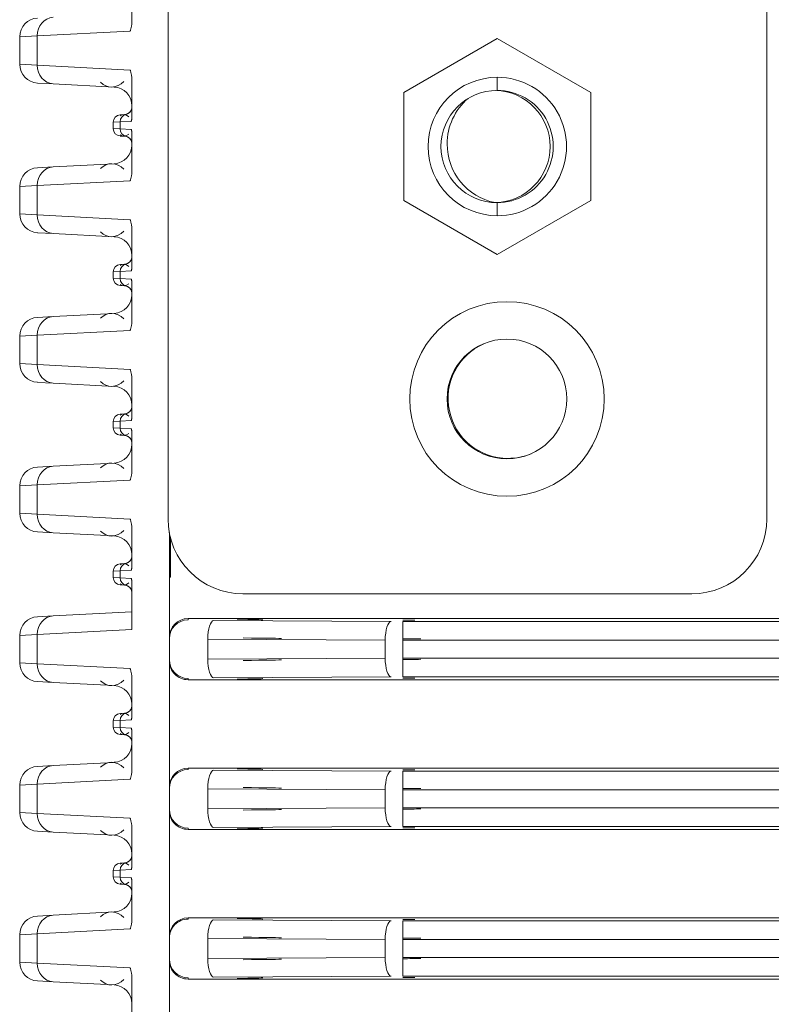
# Model space of a CAD drawing. Header units: millimetres. Extents: x 990 to 1809, y 0 to 562.
# Tile 34 of 256: x 1049 to 1069, y 303 to 329. Entities that reach past the tile are written whole.
import ezdxf

# ---------------------------------------------------------------- set-up
doc = ezdxf.new("R2010")
doc.units = ezdxf.units.MM
doc.layers.add('1', color=7, linetype='Continuous', true_color=0xffffff)

msp = doc.modelspace()

# ---------------------------------------------------------------- linework, layer by layer
at = {"layer": '1', "color": 7, "linetype": 'Continuous', "lineweight": 18}
for p, q in [((1052.77, 316.117), (1052.77, 361.117)), ((1068.77, 361.117), (1068.77, 316.117)), ((1051.803, 330.41), (1051.803, 329.459)), ((1049.272, 329.028), (1048.803, 329.006)), ((1048.803, 328.27), (1048.803, 329.006)), ((1051.756, 329.159), (1049.272, 329.028)), ((1049.272, 329.028), (1049.272, 328.248)), ((1061.569, 328.96), (1059.069, 327.516)), ((1064.068, 327.516), (1061.569, 328.96)), ((1048.803, 328.27), (1049.272, 328.248)), ((1049.272, 328.248), (1051.756, 328.117)), ((1061.563, 327.573), (1061.569, 327.923)), ((1049.699, 327.748), (1049.277, 327.77)), ((1051.329, 327.663), (1049.699, 327.748)), ((1051.803, 327.817), (1051.803, 326.866)), ((1059.069, 327.516), (1059.069, 324.63)), ((1064.068, 324.63), (1064.068, 327.516)), ((1051.493, 326.922), (1051.614, 326.928)), ((1051.491, 326.731), (1051.303, 326.722)), ((1051.303, 326.554), (1051.303, 326.722)), ((1051.785, 326.746), (1051.491, 326.731)), ((1051.491, 326.731), (1051.491, 326.545)), ((1051.303, 326.554), (1051.491, 326.545)), ((1051.491, 326.545), (1051.785, 326.53)), ((1051.614, 326.348), (1051.493, 326.354)), ((1051.803, 326.41), (1051.803, 325.459)), ((1049.699, 325.528), (1051.329, 325.613)), ((1049.277, 325.506), (1049.699, 325.528)), ((1049.272, 325.028), (1048.803, 325.006)), ((1051.756, 325.159), (1049.272, 325.028)), ((1049.272, 325.028), (1049.272, 324.248)), ((1048.803, 324.27), (1048.803, 325.006)), ((1059.069, 324.63), (1061.569, 323.186)), ((1061.563, 324.573), (1061.569, 324.223)), ((1061.569, 323.186), (1064.068, 324.63)), ((1048.803, 324.27), (1049.272, 324.248)), ((1049.272, 324.248), (1051.756, 324.117)), ((1049.699, 323.748), (1049.277, 323.77)), ((1051.329, 323.663), (1049.699, 323.748)), ((1051.803, 323.817), (1051.803, 322.866)), ((1051.493, 322.922), (1051.614, 322.928)), ((1051.491, 322.731), (1051.303, 322.722)), ((1051.303, 322.554), (1051.303, 322.722)), ((1051.785, 322.746), (1051.491, 322.731)), ((1051.491, 322.731), (1051.491, 322.545)), ((1051.303, 322.554), (1051.491, 322.545)), ((1051.491, 322.545), (1051.785, 322.53)), ((1051.803, 322.41), (1051.803, 321.459)), ((1051.614, 322.348), (1051.493, 322.354)), ((1049.699, 321.528), (1051.329, 321.613)), ((1049.277, 321.506), (1049.699, 321.528)), ((1051.756, 321.159), (1049.272, 321.028)), ((1049.272, 321.028), (1048.803, 321.006)), ((1048.803, 320.27), (1048.803, 321.006)), ((1049.272, 321.028), (1049.272, 320.248)), ((1048.803, 320.27), (1049.272, 320.248)), ((1049.272, 320.248), (1051.756, 320.117)), ((1049.699, 319.748), (1049.277, 319.77)), ((1051.803, 319.817), (1051.803, 318.866)), ((1051.329, 319.663), (1049.699, 319.748)), ((1051.491, 318.731), (1051.303, 318.722)), ((1051.303, 318.554), (1051.303, 318.722)), ((1051.785, 318.746), (1051.491, 318.731)), ((1051.491, 318.731), (1051.491, 318.545)), ((1051.493, 318.922), (1051.614, 318.928)), ((1051.303, 318.554), (1051.491, 318.545)), ((1051.491, 318.545), (1051.785, 318.53)), ((1051.614, 318.348), (1051.493, 318.354)), ((1051.803, 318.41), (1051.803, 317.459)), ((1049.277, 317.506), (1049.699, 317.528)), ((1049.699, 317.528), (1051.329, 317.613)), ((1051.756, 317.159), (1049.272, 317.028)), ((1049.272, 317.028), (1048.803, 317.006)), ((1048.803, 316.27), (1048.803, 317.006)), ((1049.272, 317.028), (1049.272, 316.248)), ((1048.803, 316.27), (1049.272, 316.248)), ((1049.272, 316.248), (1051.756, 316.117)), ((1051.803, 315.817), (1051.803, 314.866)), ((1049.699, 315.748), (1049.277, 315.77)), ((1051.329, 315.663), (1049.699, 315.748)), ((1052.803, 314.565), (1052.803, 315.756)), ((1052.838, 314.565), (1052.838, 315.602)), ((1051.493, 314.922), (1051.614, 314.928)), ((1051.491, 314.731), (1051.303, 314.722)), ((1051.303, 314.554), (1051.303, 314.722)), ((1051.303, 314.554), (1051.491, 314.545)), ((1051.785, 314.746), (1051.491, 314.731)), ((1051.491, 314.731), (1051.491, 314.545)), ((1051.491, 314.545), (1051.785, 314.53)), ((1052.803, 312.955), (1052.803, 314.565)), ((1052.803, 314.565), (1052.838, 314.565)), ((1051.614, 314.348), (1051.493, 314.354)), ((1051.803, 314.41), (1051.803, 313.161)), ((1066.77, 314.117), (1054.77, 314.117)), ((1049.277, 313.506), (1049.699, 313.528)), ((1049.699, 313.528), (1051.803, 313.638)), ((1053.303, 313.455), (1091.57, 313.455)), ((1053.303, 313.455), (1053.303, 313.421)), ((1053.987, 313.405), (1058.73, 313.377)), ((1059.047, 313.376), (1094.362, 313.376)), ((1059.047, 312.876), (1059.047, 313.376)), ((1049.272, 313.028), (1048.803, 313.006)), ((1048.803, 312.27), (1048.803, 313.006)), ((1051.803, 313.161), (1049.272, 313.028)), ((1049.272, 313.028), (1049.272, 312.248)), ((1052.803, 312.921), (1052.803, 312.955)), ((1052.803, 312.355), (1052.803, 312.921)), ((1053.829, 312.905), (1053.829, 312.372)), ((1058.572, 312.877), (1053.829, 312.905)), ((1058.572, 312.399), (1058.572, 312.877)), ((1094.362, 312.876), (1059.047, 312.876)), ((1059.047, 312.876), (1059.047, 312.4)), ((1053.829, 312.372), (1058.572, 312.399)), ((1059.047, 312.4), (1059.047, 311.9)), ((1059.047, 312.4), (1094.362, 312.4)), ((1048.803, 312.27), (1049.272, 312.248)), ((1049.272, 312.248), (1051.756, 312.117)), ((1052.803, 312.321), (1052.803, 312.355)), ((1052.803, 308.955), (1052.803, 312.321)), ((1058.73, 311.899), (1053.987, 311.872)), ((1094.362, 311.9), (1059.047, 311.9)), ((1049.699, 311.748), (1049.277, 311.77)), ((1051.329, 311.663), (1049.699, 311.748)), ((1051.803, 311.817), (1051.803, 310.866)), ((1053.303, 311.855), (1053.303, 311.821)), ((1053.303, 311.821), (1091.57, 311.821)), ((1051.493, 310.922), (1051.614, 310.928)), ((1051.491, 310.731), (1051.303, 310.722)), ((1051.303, 310.554), (1051.303, 310.722)), ((1051.303, 310.554), (1051.491, 310.545)), ((1051.785, 310.746), (1051.491, 310.731)), ((1051.491, 310.731), (1051.491, 310.545)), ((1051.491, 310.545), (1051.785, 310.53)), ((1051.614, 310.348), (1051.493, 310.354)), ((1051.803, 310.41), (1051.803, 309.459)), ((1049.277, 309.506), (1049.699, 309.528)), ((1049.699, 309.528), (1051.329, 309.613)), ((1053.303, 309.455), (1091.57, 309.455)), ((1053.303, 309.455), (1053.303, 309.421)), ((1053.987, 309.405), (1058.73, 309.377)), ((1059.047, 309.376), (1094.362, 309.376)), ((1059.047, 308.876), (1059.047, 309.376)), ((1049.272, 309.028), (1048.803, 309.006)), ((1048.803, 308.27), (1048.803, 309.006)), ((1051.756, 309.159), (1049.272, 309.028)), ((1049.272, 309.028), (1049.272, 308.248)), ((1052.803, 308.921), (1052.803, 308.955)), ((1052.803, 308.355), (1052.803, 308.921)), ((1053.829, 308.905), (1053.829, 308.372)), ((1058.572, 308.877), (1053.829, 308.905)), ((1058.572, 308.399), (1058.572, 308.877)), ((1094.362, 308.876), (1059.047, 308.876)), ((1059.047, 308.876), (1059.047, 308.4)), ((1048.803, 308.27), (1049.272, 308.248)), ((1049.272, 308.248), (1051.756, 308.117)), ((1052.803, 308.321), (1052.803, 308.355)), ((1052.803, 304.955), (1052.803, 308.321)), ((1053.829, 308.372), (1058.572, 308.399)), ((1059.047, 308.4), (1059.047, 307.9)), ((1059.047, 308.4), (1094.362, 308.4)), ((1049.699, 307.748), (1049.277, 307.77)), ((1051.329, 307.663), (1049.699, 307.748)), ((1051.803, 307.817), (1051.803, 306.866)), ((1053.303, 307.855), (1053.303, 307.821)), ((1053.303, 307.821), (1091.57, 307.821)), ((1058.73, 307.899), (1053.987, 307.872)), ((1094.362, 307.9), (1059.047, 307.9)), ((1051.493, 306.922), (1051.614, 306.928)), ((1051.491, 306.731), (1051.303, 306.722)), ((1051.303, 306.554), (1051.303, 306.722)), ((1051.785, 306.746), (1051.491, 306.731)), ((1051.491, 306.731), (1051.491, 306.545)), ((1051.303, 306.554), (1051.491, 306.545)), ((1051.491, 306.545), (1051.785, 306.53)), ((1051.614, 306.348), (1051.493, 306.354)), ((1051.803, 306.41), (1051.803, 305.459)), ((1049.699, 305.528), (1051.329, 305.613)), ((1049.277, 305.506), (1049.699, 305.528)), ((1053.303, 305.455), (1091.57, 305.455)), ((1053.303, 305.455), (1053.303, 305.421)), ((1053.987, 305.405), (1058.73, 305.377)), ((1059.047, 305.376), (1094.362, 305.376)), ((1059.047, 304.876), (1059.047, 305.376)), ((1049.272, 305.028), (1048.803, 305.006)), ((1051.756, 305.159), (1049.272, 305.028)), ((1049.272, 305.028), (1049.272, 304.248)), ((1048.803, 304.27), (1048.803, 305.006)), ((1052.803, 304.921), (1052.803, 304.955)), ((1052.803, 304.355), (1052.803, 304.921)), ((1053.829, 304.905), (1053.829, 304.372)), ((1058.572, 304.877), (1053.829, 304.905)), ((1058.572, 304.399), (1058.572, 304.877)), ((1094.362, 304.876), (1059.047, 304.876)), ((1059.047, 304.876), (1059.047, 304.4)), ((1048.803, 304.27), (1049.272, 304.248)), ((1049.272, 304.248), (1051.756, 304.117)), ((1052.803, 304.321), (1052.803, 304.355)), ((1052.803, 300.955), (1052.803, 304.321)), ((1053.829, 304.372), (1058.572, 304.399)), ((1059.047, 304.4), (1094.362, 304.4)), ((1059.047, 303.9), (1059.047, 304.4)), ((1049.699, 303.748), (1049.277, 303.77)), ((1051.329, 303.663), (1049.699, 303.748)), ((1051.803, 303.817), (1051.803, 302.866)), ((1053.303, 303.855), (1053.303, 303.821)), ((1053.303, 303.821), (1091.57, 303.821)), ((1058.73, 303.899), (1053.987, 303.872)), ((1094.362, 303.9), (1059.047, 303.9))]:
    msp.add_line(p, q, dxfattribs=at)
for radius in [2.6, 1.6]:
    msp.add_circle((1061.827, 319.326), radius, dxfattribs=at)
for centre, radius, start, end in [((1049.303, 329.006), 0.5, 93, 180), ((1049.303, 328.27), 0.5, 180, 267), ((1051.303, 327.164), 0.5, 0, 87), ((1051.603, 327.128), 0.2, 273, 0), ((1061.827, 326.141), 1.6, 130.5225, 180), ((1051.503, 326.722), 0.2, 93, 180), ((1051.503, 326.554), 0.2, 180, 267), ((1051.603, 326.148), 0.2, 0, 87), ((1051.303, 326.113), 0.5, 273, 0), ((1061.827, 326.141), 1.6, 180, 258.4969), ((1049.303, 325.006), 0.5, 93, 180), ((1049.303, 324.27), 0.5, 180, 267), ((1051.303, 323.164), 0.5, 0, 87), ((1051.503, 322.722), 0.2, 93, 180), ((1051.603, 323.128), 0.2, 273, 0), ((1051.503, 322.554), 0.2, 180, 267), ((1051.603, 322.148), 0.2, 0, 87), ((1051.303, 322.113), 0.5, 273, 0), ((1049.303, 321.006), 0.5, 93, 180), ((1061.853, 319.337), 1.6, 113.7656, 270), ((1049.303, 320.27), 0.5, 180, 267), ((1051.303, 319.164), 0.5, 0, 87), ((1051.603, 319.128), 0.2, 273, 0), ((1051.503, 318.722), 0.2, 93, 180), ((1051.503, 318.554), 0.2, 180, 267), ((1051.603, 318.148), 0.2, 0, 87), ((1051.303, 318.113), 0.5, 273, 0), ((1061.853, 319.337), 1.6, 270, 292.7756), ((1049.303, 317.006), 0.5, 93, 180), ((1049.303, 316.27), 0.5, 180, 267), ((1054.77, 316.117), 2, 180, 270), ((1066.77, 316.117), 2, 270, 0), ((1051.303, 315.164), 0.5, 0, 87), ((1051.603, 315.128), 0.2, 273, 0), ((1051.503, 314.722), 0.2, 93, 180), ((1051.503, 314.554), 0.2, 180, 267), ((1051.603, 314.148), 0.2, 0, 87), ((1049.303, 313.006), 0.5, 93, 180), ((1049.303, 312.27), 0.5, 180, 267), ((1051.303, 311.164), 0.5, 0, 87), ((1051.603, 311.128), 0.2, 273, 0), ((1051.503, 310.722), 0.2, 93, 180), ((1051.503, 310.554), 0.2, 180, 267), ((1051.603, 310.148), 0.2, 0, 87), ((1051.303, 310.113), 0.5, 273, 0), ((1049.303, 309.006), 0.5, 93, 180), ((1049.303, 308.27), 0.5, 180, 267), ((1051.303, 307.164), 0.5, 0, 87), ((1051.603, 307.128), 0.2, 273, 0), ((1051.503, 306.722), 0.2, 93, 180), ((1051.503, 306.554), 0.2, 180, 267), ((1051.603, 306.148), 0.2, 0, 87), ((1051.303, 306.113), 0.5, 273, 0), ((1049.303, 305.006), 0.5, 93, 180), ((1049.303, 304.27), 0.5, 180, 267), ((1051.303, 303.164), 0.5, 0, 87)]:
    msp.add_arc(centre, radius, start, end, dxfattribs=at)
for centre, major_axis, ratio, start_param, end_param in [((1049.725, 329.028), (0.026, -0.499), 0.906086, 3.141593, 4.664939), ((1049.725, 328.248), (-0.026, -0.499), 0.906086, 4.759839, 6.283185), ((1061.569, 326.073), (0, -1.85), 0.999848, 3.141593, 6.283185), ((1061.569, 326.073), (0, -1.85), 0.999848, 0, 3.141593), ((1051.303, 328.165), (-0.197, -0.473), 0.862678, 5.890554, 7.4139), ((1061.563, 326.073), (0, -1.5), 0.999848, 3.141593, 6.283185), ((1061.482, 326.073), (0, 1.5), 0.999848, 3.168689, 6.256089), ((1061.563, 326.073), (0, -1.5), 0.999848, 0, 3.141593), ((1051.603, 327.124), (0.2, 0), 0.998384, 4.884858, 6.283185), ((1051.603, 326.727), (-0.079, 0.189), 0.862678, 5.152471, 6.543096), ((1051.672, 326.731), (0.01, -0.2), 0.906086, 3.274313, 4.664939), ((1051.603, 326.549), (-0.079, -0.189), 0.862678, 6.023275, 7.4139), ((1051.672, 326.545), (-0.01, -0.2), 0.906086, 4.759839, 6.150465), ((1051.603, 326.152), (-0.2, 0), 0.998384, 3.141593, 4.53992), ((1051.303, 325.111), (-0.197, 0.473), 0.862678, 5.152471, 6.675817), ((1049.725, 325.028), (0.026, -0.499), 0.906086, 3.141593, 4.664939), ((1049.725, 324.248), (-0.026, -0.499), 0.906086, 4.759839, 6.283185), ((1051.303, 324.165), (-0.197, -0.473), 0.862678, 5.890554, 7.4139), ((1051.603, 322.727), (-0.079, 0.189), 0.862678, 5.152471, 6.543096), ((1051.672, 322.731), (0.01, -0.2), 0.906086, 3.274313, 4.664939), ((1051.603, 323.124), (0.2, 0), 0.998384, 4.884858, 6.283185), ((1051.603, 322.549), (-0.079, -0.189), 0.862678, 6.023275, 7.4139), ((1051.672, 322.545), (-0.01, -0.2), 0.906086, 4.759839, 6.150465), ((1051.603, 322.152), (-0.2, 0), 0.998384, 3.141593, 4.53992), ((1051.303, 321.111), (-0.197, 0.473), 0.862678, 5.152471, 6.675817), ((1049.725, 321.028), (0.026, -0.499), 0.906086, 3.141593, 4.664939), ((1049.725, 320.248), (-0.026, -0.499), 0.906086, 4.759839, 6.283185), ((1051.303, 320.165), (-0.197, -0.473), 0.862678, 5.890554, 7.4139), ((1051.603, 319.124), (0.2, 0), 0.998384, 4.884858, 6.283185), ((1051.603, 318.727), (-0.079, 0.189), 0.862678, 5.152471, 6.543096), ((1051.672, 318.731), (0.01, -0.2), 0.906086, 3.274313, 4.664939), ((1051.672, 318.545), (-0.01, -0.2), 0.906086, 4.759839, 6.150465), ((1051.603, 318.549), (-0.079, -0.189), 0.862678, 6.023275, 7.4139), ((1051.603, 318.152), (-0.2, 0), 0.998384, 3.141593, 4.53992), ((1051.303, 317.111), (-0.197, 0.473), 0.862678, 5.152471, 6.675817), ((1049.725, 317.028), (0.026, -0.499), 0.906086, 3.141593, 4.664939), ((1049.725, 316.248), (-0.026, -0.499), 0.906086, 4.759839, 6.283185), ((1051.303, 316.165), (-0.197, -0.473), 0.862678, 5.890554, 7.4139), ((1051.603, 315.124), (0.2, 0), 0.998384, 4.884858, 6.283185), ((1051.603, 314.727), (-0.079, 0.189), 0.862678, 5.152471, 6.543096), ((1051.672, 314.731), (0.01, -0.2), 0.906086, 3.274313, 4.664939), ((1051.672, 314.545), (-0.01, -0.2), 0.906086, 4.759839, 6.150465), ((1051.603, 314.549), (-0.079, -0.189), 0.862678, 6.023275, 7.4139), ((1051.603, 314.152), (-0.2, 0), 0.998384, 3.141593, 4.53992), ((1049.725, 313.028), (0.026, -0.499), 0.906086, 3.141593, 4.664939), ((1053.303, 312.955), (0, -0.5), 0.999848, 3.141593, 4.712389), ((1054.303, 313.421), (-1, 0), 0.017455, 3.141593, 4.390638), ((1053.303, 312.921), (-0.5, 0), 0.999848, 4.712389, 6.283185), ((1053.987, 312.905), (-0.003, -0.5), 0.316223, 3.15999, 4.714229), ((1058.73, 312.877), (-0.003, -0.5), 0.316223, 3.15999, 4.714229), ((1059.047, 313.394), (-1, 0), 0.017455, 4.390638, 4.712389), ((1054.303, 312.921), (-1.5, 0), 0.011637, 3.141593, 4.390638), ((1059.047, 312.894), (-1.5, 0), 0.011637, 4.390638, 4.712389), ((1058.73, 312.399), (-0.003, 0.5), 0.316223, 1.568956, 3.123195), ((1049.725, 312.248), (-0.026, -0.499), 0.906086, 4.759839, 6.283185), ((1053.303, 312.355), (-0.5, 0), 0.999848, 0, 1.570796), ((1053.303, 312.321), (0, 0.5), 0.999848, 1.570796, 3.141593), ((1053.987, 312.372), (-0.003, 0.5), 0.316223, 1.568956, 3.123195), ((1054.303, 312.355), (-1.5, 0), 0.011637, 1.892547, 3.141593), ((1059.047, 312.383), (-1.5, 0), 0.011637, 1.570796, 1.892547), ((1059.047, 311.883), (-1, 0), 0.017455, 1.570796, 1.892547), ((1051.303, 312.165), (-0.197, -0.473), 0.862678, 5.890554, 7.4139), ((1054.303, 311.855), (-1, 0), 0.017455, 1.892547, 3.141593), ((1051.603, 311.124), (0.2, 0), 0.998384, 4.884858, 6.283185), ((1051.603, 310.727), (-0.079, 0.189), 0.862678, 5.152471, 6.543096), ((1051.672, 310.731), (0.01, -0.2), 0.906086, 3.274313, 4.664939), ((1051.672, 310.545), (-0.01, -0.2), 0.906086, 4.759839, 6.150465), ((1051.603, 310.549), (-0.079, -0.189), 0.862678, 6.023275, 7.4139), ((1051.603, 310.152), (-0.2, 0), 0.998384, 3.141593, 4.53992), ((1049.725, 309.028), (0.026, -0.499), 0.906086, 3.141593, 4.664939), ((1051.303, 309.111), (-0.197, 0.473), 0.862678, 5.152471, 6.675817), ((1053.303, 308.955), (0, -0.5), 0.999848, 3.141593, 4.712389), ((1053.303, 308.921), (-0.5, 0), 0.999848, 4.712389, 6.283185), ((1053.987, 308.905), (-0.003, -0.5), 0.316223, 3.15999, 4.714229), ((1054.303, 309.421), (-1, 0), 0.017455, 3.141593, 4.390638), ((1058.73, 308.877), (-0.003, -0.5), 0.316223, 3.15999, 4.714229), ((1059.047, 309.394), (-1, 0), 0.017455, 4.390638, 4.712389), ((1054.303, 308.921), (-1.5, 0), 0.011637, 3.141593, 4.390638), ((1059.047, 308.894), (-1.5, 0), 0.011637, 4.390638, 4.712389), ((1049.725, 308.248), (-0.026, -0.499), 0.906086, 4.759839, 6.283185), ((1053.303, 308.355), (-0.5, 0), 0.999848, 0, 1.570796), ((1053.303, 308.321), (0, 0.5), 0.999848, 1.570796, 3.141593), ((1053.987, 308.372), (-0.003, 0.5), 0.316223, 1.568956, 3.123195), ((1054.303, 308.355), (-1.5, 0), 0.011637, 1.892547, 3.141593), ((1058.73, 308.399), (-0.003, 0.5), 0.316223, 1.568956, 3.123195), ((1059.047, 308.383), (-1.5, 0), 0.011637, 1.570796, 1.892547), ((1051.303, 308.165), (-0.197, -0.473), 0.862678, 5.890554, 7.4139), ((1054.303, 307.855), (-1, 0), 0.017455, 1.892547, 3.141593), ((1059.047, 307.883), (-1, 0), 0.017455, 1.570796, 1.892547), ((1051.603, 307.124), (0.2, 0), 0.998384, 4.884858, 6.283185), ((1051.603, 306.727), (-0.079, 0.189), 0.862678, 5.152471, 6.543096), ((1051.672, 306.731), (0.01, -0.2), 0.906086, 3.274313, 4.664939), ((1051.603, 306.549), (-0.079, -0.189), 0.862678, 6.023275, 7.4139), ((1051.672, 306.545), (-0.01, -0.2), 0.906086, 4.759839, 6.150465), ((1051.603, 306.152), (-0.2, 0), 0.998384, 3.141593, 4.53992), ((1051.303, 305.111), (-0.197, 0.473), 0.862678, 5.152471, 6.675817), ((1049.725, 305.028), (0.026, -0.499), 0.906086, 3.141593, 4.664939), ((1053.303, 304.955), (0, -0.5), 0.999848, 3.141593, 4.712389), ((1053.303, 304.921), (0.5, 0), 0.999848, 1.570796, 3.141593), ((1053.987, 304.905), (0.003, 0.5), 0.316223, 0.018397, 1.572636), ((1054.303, 305.421), (-1, 0), 0.017455, 3.141593, 4.390638), ((1058.73, 304.877), (-0.003, -0.5), 0.316223, 3.15999, 4.714229), ((1059.047, 305.394), (-1, 0), 0.017455, 4.390638, 4.712389), ((1054.303, 304.921), (-1.5, 0), 0.011637, 3.141593, 4.390638), ((1059.047, 304.894), (-1.5, 0), 0.011637, 4.390638, 4.712389), ((1049.725, 304.248), (-0.026, -0.499), 0.906086, 4.759839, 6.283185), ((1053.303, 304.355), (-0.5, 0), 0.999848, 0, 1.570796), ((1053.303, 304.321), (0, 0.5), 0.999848, 1.570796, 3.141593), ((1053.987, 304.372), (-0.003, 0.5), 0.316223, 1.568956, 3.123195), ((1054.303, 304.355), (-1.5, 0), 0.011637, 1.892547, 3.141593), ((1058.73, 304.399), (-0.003, 0.5), 0.316223, 1.568956, 3.123195), ((1059.047, 304.383), (-1.5, 0), 0.011637, 1.570796, 1.892547), ((1051.303, 304.165), (-0.197, -0.473), 0.862678, 5.890554, 7.4139), ((1054.303, 303.855), (-1, 0), 0.017455, 1.892547, 3.141593), ((1059.047, 303.883), (-1, 0), 0.017455, 1.570796, 1.892547)]:
    msp.add_ellipse(centre, major_axis=major_axis, ratio=ratio, start_param=start_param, end_param=end_param, dxfattribs=at)
for points, knots in [([(1051.803, 329.459), (1051.803, 329.431), (1051.802, 329.404), (1051.799, 329.351), (1051.796, 329.324), (1051.791, 329.285), (1051.788, 329.272), (1051.784, 329.247), (1051.778, 329.223), (1051.772, 329.201), (1051.766, 329.184), (1051.764, 329.179), (1051.76, 329.169), (1051.758, 329.164), (1051.756, 329.159)], [0, 0, 0, 0, 0.25, 0.25, 0.5, 0.5, 0.625, 0.625, 0.75, 0.875, 0.875, 0.9375, 0.9375, 1, 1, 1, 1]), ([(1051.756, 328.117), (1051.758, 328.113), (1051.76, 328.108), (1051.764, 328.097), (1051.766, 328.092), (1051.772, 328.076), (1051.775, 328.064), (1051.784, 328.029), (1051.789, 328.004), (1051.794, 327.966), (1051.796, 327.952), (1051.799, 327.926), (1051.8, 327.912), (1051.802, 327.872), (1051.803, 327.845), (1051.803, 327.817)], [0, 0, 0, 0, 0.0625, 0.0625, 0.125, 0.125, 0.25, 0.25, 0.5, 0.5, 0.625, 0.625, 0.75, 0.75, 1, 1, 1, 1]), ([(1051.803, 326.866), (1051.803, 326.855), (1051.803, 326.845), (1051.802, 326.823), (1051.8, 326.812), (1051.798, 326.797), (1051.797, 326.792), (1051.795, 326.782), (1051.793, 326.772), (1051.791, 326.763), (1051.788, 326.757), (1051.788, 326.754), (1051.786, 326.75), (1051.785, 326.748), (1051.785, 326.746)], [0, 0, 0, 0, 0.25, 0.25, 0.5, 0.5, 0.625, 0.625, 0.75, 0.875, 0.875, 0.9375, 0.9375, 1, 1, 1, 1]), ([(1051.785, 326.53), (1051.785, 326.528), (1051.786, 326.526), (1051.788, 326.522), (1051.788, 326.52), (1051.791, 326.513), (1051.793, 326.504), (1051.795, 326.494), (1051.797, 326.484), (1051.798, 326.479), (1051.8, 326.464), (1051.802, 326.453), (1051.803, 326.432), (1051.803, 326.421), (1051.803, 326.41)], [0, 0, 0, 0, 0.0625, 0.0625, 0.125, 0.125, 0.25, 0.375, 0.375, 0.5, 0.5, 0.75, 0.75, 1, 1, 1, 1]), ([(1051.803, 325.459), (1051.803, 325.431), (1051.802, 325.404), (1051.799, 325.351), (1051.796, 325.324), (1051.791, 325.285), (1051.788, 325.272), (1051.784, 325.247), (1051.778, 325.223), (1051.772, 325.201), (1051.766, 325.184), (1051.764, 325.179), (1051.76, 325.169), (1051.758, 325.164), (1051.756, 325.159)], [0, 0, 0, 0, 0.25, 0.25, 0.5, 0.5, 0.625, 0.625, 0.75, 0.875, 0.875, 0.9375, 0.9375, 1, 1, 1, 1]), ([(1051.756, 324.117), (1051.758, 324.113), (1051.76, 324.108), (1051.764, 324.097), (1051.766, 324.092), (1051.772, 324.076), (1051.775, 324.064), (1051.784, 324.029), (1051.789, 324.004), (1051.794, 323.966), (1051.796, 323.952), (1051.799, 323.926), (1051.8, 323.912), (1051.802, 323.872), (1051.803, 323.845), (1051.803, 323.817)], [0, 0, 0, 0, 0.0625, 0.0625, 0.125, 0.125, 0.25, 0.25, 0.5, 0.5, 0.625, 0.625, 0.75, 0.75, 1, 1, 1, 1]), ([(1051.803, 322.866), (1051.803, 322.855), (1051.803, 322.845), (1051.802, 322.823), (1051.8, 322.812), (1051.798, 322.797), (1051.797, 322.792), (1051.795, 322.782), (1051.793, 322.772), (1051.791, 322.763), (1051.788, 322.757), (1051.788, 322.754), (1051.786, 322.75), (1051.785, 322.748), (1051.785, 322.746)], [0, 0, 0, 0, 0.25, 0.25, 0.5, 0.5, 0.625, 0.625, 0.75, 0.875, 0.875, 0.9375, 0.9375, 1, 1, 1, 1]), ([(1051.785, 322.53), (1051.785, 322.528), (1051.786, 322.526), (1051.788, 322.522), (1051.788, 322.52), (1051.791, 322.513), (1051.793, 322.504), (1051.795, 322.494), (1051.797, 322.484), (1051.798, 322.479), (1051.8, 322.464), (1051.802, 322.453), (1051.803, 322.432), (1051.803, 322.421), (1051.803, 322.41)], [0, 0, 0, 0, 0.0625, 0.0625, 0.125, 0.125, 0.25, 0.375, 0.375, 0.5, 0.5, 0.75, 0.75, 1, 1, 1, 1]), ([(1051.803, 321.459), (1051.803, 321.431), (1051.802, 321.404), (1051.799, 321.351), (1051.796, 321.324), (1051.791, 321.285), (1051.788, 321.272), (1051.784, 321.247), (1051.778, 321.223), (1051.772, 321.201), (1051.766, 321.184), (1051.764, 321.179), (1051.76, 321.169), (1051.758, 321.164), (1051.756, 321.159)], [0, 0, 0, 0, 0.25, 0.25, 0.5, 0.5, 0.625, 0.625, 0.75, 0.875, 0.875, 0.9375, 0.9375, 1, 1, 1, 1]), ([(1051.756, 320.117), (1051.758, 320.113), (1051.76, 320.108), (1051.764, 320.097), (1051.766, 320.092), (1051.772, 320.076), (1051.775, 320.064), (1051.784, 320.029), (1051.789, 320.004), (1051.794, 319.966), (1051.796, 319.952), (1051.799, 319.926), (1051.8, 319.912), (1051.802, 319.872), (1051.803, 319.845), (1051.803, 319.817)], [0, 0, 0, 0, 0.0625, 0.0625, 0.125, 0.125, 0.25, 0.25, 0.5, 0.5, 0.625, 0.625, 0.75, 0.75, 1, 1, 1, 1]), ([(1051.803, 318.866), (1051.803, 318.855), (1051.803, 318.845), (1051.802, 318.823), (1051.8, 318.812), (1051.798, 318.797), (1051.797, 318.792), (1051.795, 318.782), (1051.793, 318.772), (1051.791, 318.763), (1051.788, 318.757), (1051.788, 318.754), (1051.786, 318.75), (1051.785, 318.748), (1051.785, 318.746)], [0, 0, 0, 0, 0.25, 0.25, 0.5, 0.5, 0.625, 0.625, 0.75, 0.875, 0.875, 0.9375, 0.9375, 1, 1, 1, 1]), ([(1051.785, 318.53), (1051.785, 318.528), (1051.786, 318.526), (1051.788, 318.522), (1051.788, 318.52), (1051.791, 318.513), (1051.793, 318.504), (1051.795, 318.494), (1051.797, 318.484), (1051.798, 318.479), (1051.8, 318.464), (1051.802, 318.453), (1051.803, 318.432), (1051.803, 318.421), (1051.803, 318.41)], [0, 0, 0, 0, 0.0625, 0.0625, 0.125, 0.125, 0.25, 0.375, 0.375, 0.5, 0.5, 0.75, 0.75, 1, 1, 1, 1]), ([(1051.803, 317.459), (1051.803, 317.431), (1051.802, 317.404), (1051.799, 317.351), (1051.796, 317.324), (1051.791, 317.285), (1051.788, 317.272), (1051.784, 317.247), (1051.778, 317.223), (1051.772, 317.201), (1051.766, 317.184), (1051.764, 317.179), (1051.76, 317.169), (1051.758, 317.164), (1051.756, 317.159)], [0, 0, 0, 0, 0.25, 0.25, 0.5, 0.5, 0.625, 0.625, 0.75, 0.875, 0.875, 0.9375, 0.9375, 1, 1, 1, 1]), ([(1051.756, 316.117), (1051.758, 316.113), (1051.76, 316.108), (1051.764, 316.097), (1051.766, 316.092), (1051.772, 316.076), (1051.775, 316.064), (1051.784, 316.029), (1051.789, 316.004), (1051.794, 315.966), (1051.796, 315.952), (1051.799, 315.926), (1051.8, 315.912), (1051.802, 315.872), (1051.803, 315.845), (1051.803, 315.817)], [0, 0, 0, 0, 0.0625, 0.0625, 0.125, 0.125, 0.25, 0.25, 0.5, 0.5, 0.625, 0.625, 0.75, 0.75, 1, 1, 1, 1]), ([(1051.803, 314.866), (1051.803, 314.855), (1051.803, 314.845), (1051.802, 314.823), (1051.8, 314.812), (1051.798, 314.797), (1051.797, 314.792), (1051.795, 314.782), (1051.793, 314.772), (1051.791, 314.763), (1051.788, 314.757), (1051.788, 314.754), (1051.786, 314.75), (1051.785, 314.748), (1051.785, 314.746)], [0, 0, 0, 0, 0.25, 0.25, 0.5, 0.5, 0.625, 0.625, 0.75, 0.875, 0.875, 0.9375, 0.9375, 1, 1, 1, 1]), ([(1051.785, 314.53), (1051.785, 314.528), (1051.786, 314.526), (1051.788, 314.522), (1051.788, 314.52), (1051.791, 314.513), (1051.793, 314.504), (1051.795, 314.494), (1051.797, 314.484), (1051.798, 314.479), (1051.8, 314.464), (1051.802, 314.453), (1051.803, 314.432), (1051.803, 314.421), (1051.803, 314.41)], [0, 0, 0, 0, 0.0625, 0.0625, 0.125, 0.125, 0.25, 0.375, 0.375, 0.5, 0.5, 0.75, 0.75, 1, 1, 1, 1]), ([(1051.756, 312.117), (1051.758, 312.113), (1051.76, 312.108), (1051.764, 312.097), (1051.766, 312.092), (1051.772, 312.076), (1051.775, 312.064), (1051.784, 312.029), (1051.789, 312.004), (1051.794, 311.966), (1051.796, 311.952), (1051.799, 311.926), (1051.8, 311.912), (1051.802, 311.872), (1051.803, 311.845), (1051.803, 311.817)], [0, 0, 0, 0, 0.0625, 0.0625, 0.125, 0.125, 0.25, 0.25, 0.5, 0.5, 0.625, 0.625, 0.75, 0.75, 1, 1, 1, 1]), ([(1051.803, 310.866), (1051.803, 310.855), (1051.803, 310.845), (1051.802, 310.823), (1051.8, 310.812), (1051.798, 310.797), (1051.797, 310.792), (1051.795, 310.782), (1051.793, 310.772), (1051.791, 310.763), (1051.788, 310.757), (1051.788, 310.754), (1051.786, 310.75), (1051.785, 310.748), (1051.785, 310.746)], [0, 0, 0, 0, 0.25, 0.25, 0.5, 0.5, 0.625, 0.625, 0.75, 0.875, 0.875, 0.9375, 0.9375, 1, 1, 1, 1]), ([(1051.785, 310.53), (1051.785, 310.528), (1051.786, 310.526), (1051.788, 310.522), (1051.788, 310.52), (1051.791, 310.513), (1051.793, 310.504), (1051.795, 310.494), (1051.797, 310.484), (1051.798, 310.479), (1051.8, 310.464), (1051.802, 310.453), (1051.803, 310.432), (1051.803, 310.421), (1051.803, 310.41)], [0, 0, 0, 0, 0.0625, 0.0625, 0.125, 0.125, 0.25, 0.375, 0.375, 0.5, 0.5, 0.75, 0.75, 1, 1, 1, 1]), ([(1051.803, 309.459), (1051.803, 309.431), (1051.802, 309.404), (1051.799, 309.351), (1051.796, 309.324), (1051.791, 309.285), (1051.788, 309.272), (1051.784, 309.247), (1051.778, 309.223), (1051.772, 309.201), (1051.766, 309.184), (1051.764, 309.179), (1051.76, 309.169), (1051.758, 309.164), (1051.756, 309.159)], [0, 0, 0, 0, 0.25, 0.25, 0.5, 0.5, 0.625, 0.625, 0.75, 0.875, 0.875, 0.9375, 0.9375, 1, 1, 1, 1]), ([(1051.756, 308.117), (1051.758, 308.113), (1051.76, 308.108), (1051.764, 308.097), (1051.766, 308.092), (1051.772, 308.076), (1051.775, 308.064), (1051.784, 308.029), (1051.789, 308.004), (1051.794, 307.966), (1051.796, 307.952), (1051.799, 307.926), (1051.8, 307.912), (1051.802, 307.872), (1051.803, 307.845), (1051.803, 307.817)], [0, 0, 0, 0, 0.0625, 0.0625, 0.125, 0.125, 0.25, 0.25, 0.5, 0.5, 0.625, 0.625, 0.75, 0.75, 1, 1, 1, 1]), ([(1051.803, 306.866), (1051.803, 306.855), (1051.803, 306.845), (1051.802, 306.823), (1051.8, 306.812), (1051.798, 306.797), (1051.797, 306.792), (1051.795, 306.782), (1051.793, 306.772), (1051.791, 306.763), (1051.788, 306.757), (1051.788, 306.754), (1051.786, 306.75), (1051.785, 306.748), (1051.785, 306.746)], [0, 0, 0, 0, 0.25, 0.25, 0.5, 0.5, 0.625, 0.625, 0.75, 0.875, 0.875, 0.9375, 0.9375, 1, 1, 1, 1]), ([(1051.785, 306.53), (1051.785, 306.528), (1051.786, 306.526), (1051.788, 306.522), (1051.788, 306.52), (1051.791, 306.513), (1051.793, 306.504), (1051.795, 306.494), (1051.797, 306.484), (1051.798, 306.479), (1051.8, 306.464), (1051.802, 306.453), (1051.803, 306.432), (1051.803, 306.421), (1051.803, 306.41)], [0, 0, 0, 0, 0.0625, 0.0625, 0.125, 0.125, 0.25, 0.375, 0.375, 0.5, 0.5, 0.75, 0.75, 1, 1, 1, 1]), ([(1051.803, 305.459), (1051.803, 305.431), (1051.802, 305.404), (1051.799, 305.351), (1051.796, 305.324), (1051.791, 305.285), (1051.788, 305.272), (1051.784, 305.247), (1051.778, 305.223), (1051.772, 305.201), (1051.766, 305.184), (1051.764, 305.179), (1051.76, 305.169), (1051.758, 305.164), (1051.756, 305.159)], [0, 0, 0, 0, 0.25, 0.25, 0.5, 0.5, 0.625, 0.625, 0.75, 0.875, 0.875, 0.9375, 0.9375, 1, 1, 1, 1]), ([(1051.756, 304.117), (1051.758, 304.113), (1051.76, 304.108), (1051.764, 304.097), (1051.766, 304.092), (1051.772, 304.076), (1051.775, 304.064), (1051.784, 304.029), (1051.789, 304.004), (1051.794, 303.966), (1051.796, 303.952), (1051.799, 303.926), (1051.8, 303.912), (1051.802, 303.872), (1051.803, 303.845), (1051.803, 303.817)], [0, 0, 0, 0, 0.0625, 0.0625, 0.125, 0.125, 0.25, 0.25, 0.5, 0.5, 0.625, 0.625, 0.75, 0.75, 1, 1, 1, 1])]:
    msp.add_open_spline(points, degree=3, knots=knots, dxfattribs=at)
for points in [[(1051.638, 326.928), (1051.629, 326.929), (1051.621, 326.929), (1051.614, 326.928)], [(1051.614, 326.348), (1051.621, 326.348), (1051.629, 326.348), (1051.638, 326.349)], [(1051.638, 322.928), (1051.629, 322.929), (1051.621, 322.929), (1051.614, 322.928)], [(1051.614, 322.348), (1051.621, 322.348), (1051.629, 322.348), (1051.638, 322.349)], [(1051.638, 318.928), (1051.629, 318.929), (1051.621, 318.929), (1051.614, 318.928)], [(1051.614, 318.348), (1051.621, 318.348), (1051.629, 318.348), (1051.638, 318.349)], [(1051.638, 314.928), (1051.629, 314.929), (1051.621, 314.929), (1051.614, 314.928)], [(1051.614, 314.348), (1051.621, 314.348), (1051.629, 314.348), (1051.638, 314.349)], [(1051.638, 310.928), (1051.629, 310.929), (1051.621, 310.929), (1051.614, 310.928)], [(1051.614, 310.348), (1051.621, 310.348), (1051.629, 310.348), (1051.638, 310.349)], [(1051.638, 306.928), (1051.629, 306.929), (1051.621, 306.929), (1051.614, 306.928)], [(1051.614, 306.348), (1051.621, 306.348), (1051.629, 306.348), (1051.638, 306.349)]]:
    msp.add_open_spline(points, degree=3, dxfattribs=at)

doc.saveas('drawing.dxf')
